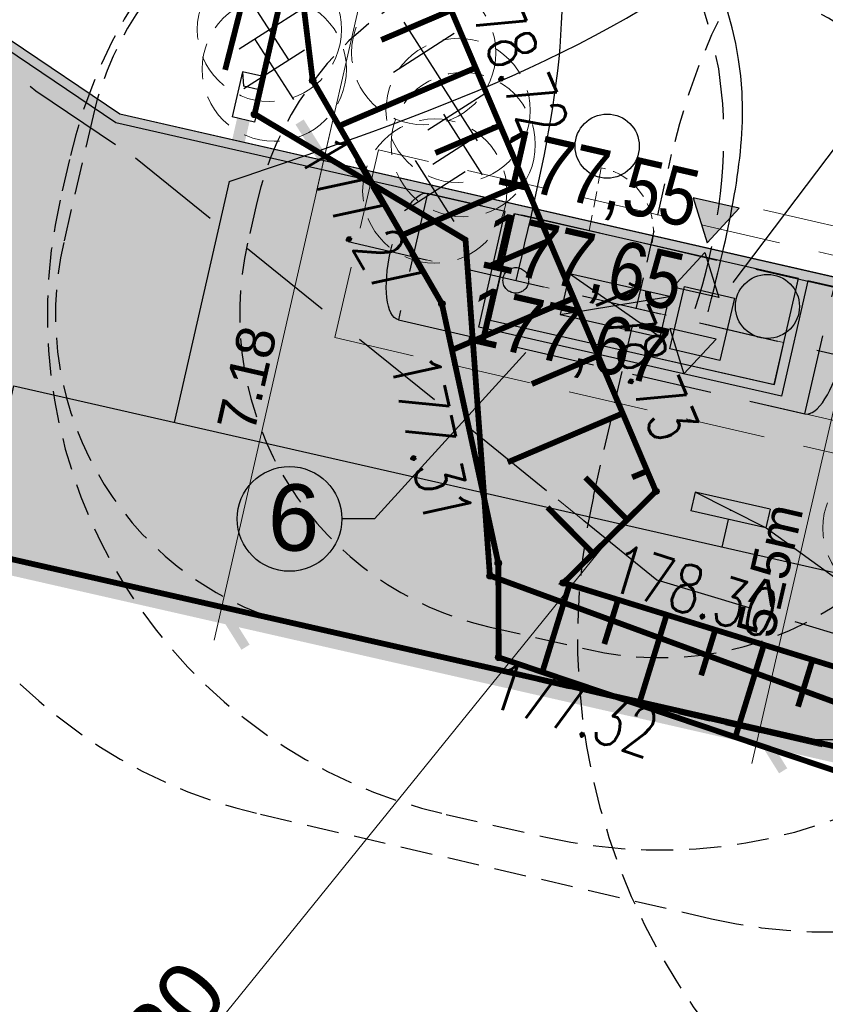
# Model space of a CAD drawing. Header units: metres. Extents: x 964 to 7125, y -212 to 9570.
# Tile 73 of 185: x 1937 to 1949, y 221 to 236. Entities that reach past the tile are written whole.
import ezdxf
from ezdxf import colors
from ezdxf.entities.mleader import LeaderData, LeaderLine
from ezdxf.enums import TextEntityAlignment as Align
from ezdxf.math import Vec2, Vec3

# ---------------------------------------------------------------- set-up
doc = ezdxf.new("R2010")
doc.units = ezdxf.units.M
for name, pattern in [('0', [0]), ('1081', [1.5, 1, -0.5]), ('2217', [2, 1.5, -0.5]), ('2218', [1, 0.5, -0.5]), ('3820', [1.75, 1.25, -0.5]), ('3901', [0]), ('CENTER2', [1.125, 0.75, -0.125, 0.125, -0.125]), ('CIĄGłA', [0]), ('DASH', [0.75, 0.5, -0.25]), ('DASHED', [0.75, 0.5, -0.25]), ('DGN Style 4', [0.3202, 0.16, -0.08, 0.0002, -0.08]), ('HIDDEN', [0.375, 0.25, -0.125])]:
    doc.linetypes.add(name, pattern=pattern)
for name, color, linetype in [('0S', 7, 'Continuous'), ('Dzialki', 7, 'Continuous'), ('Kontury', 7, 'Continuous'), ('OT_Ogrodzenia', 7, 'Continuous'), ('OT_Rzedna', 7, 'Continuous'), ('OT_ZagospodarowanieTerenu', 7, 'Continuous'), ('SKARPA2', 7, 'Continuous'), ('Uzytki', 7, 'Continuous'), ('WYMIARY', 9, 'Continuous'), ('ZP_strefy oddziaływania', 8, 'HIDDEN'), ('zz-odwodnienie', 5, 'Continuous')]:
    doc.layers.add(name, color=color, linetype=linetype)
for name, color, linetype, lineweight in [('_a_obiekty', 250, 'Continuous', 30), ('_IE', 240, 'Continuous', 9), ('A_AD_AXIS_1STRANK', 7, 'DGN Style 4', 0), ('A_XT_FURNITURE', 7, 'Continuous', 0), ('AGP1_granica_opracow', 7, 'Continuous', 15), ('AGP1_HATCH', 7, 'Continuous', 5), ('AGP1_koncepcja', 6, 'Continuous', 50), ('AGP1_KRAWEZNIKI GRUBOŚCI', 7, 'Continuous', 15), ('AGP1_KRAWEZNIKI NOWE', 7, 'Continuous', 30), ('AGP1_OPISY', 7, 'Continuous', 13), ('AGP1_WYMIARY', 7, 'Continuous', 15), ('AGP1_ZIELEN', 1, 'Continuous', 15), ('IS', 7, 'Continuous', 15), ('IS-KD-opis-rzedne', 96, 'Continuous', 30), ('PODKŁAD MAPA', 7, 'Continuous', 9), ('STREFY GAZOCIĄG', 7, 'Continuous', 9), ('ZP_IE', 1, 'Continuous', 9)]:
    doc.layers.add(name, color=color, linetype=linetype, lineweight=lineweight)
doc.styles.add('ARIAL', font='arial.ttf')
doc.styles.add('IS-0.6', font='simplex.shx', dxfattribs={"width": 0.6})
doc.styles.get("Standard").update_dxf_attribs({"font": 'arial.ttf'})
doc.styles.add('STYL_ARIAL', font='simplex', dxfattribs={"width": 0.75, "oblique": 0.1})
doc.linetypes.add('OGRODZENIE1', pattern='A,6.35,-2.54,[133,ltypeshp.shx,S=2.54,R=0,X=-2.54,Y=0],-2.54,25.4', length=36.83)

# ---------------------------------------------------------------- blocks, each defined once
blk = doc.blocks.new('OTZK1')
at = {"color": 0}
blk.add_circle((0.5, 0.5), 0.5, dxfattribs=at)
blk = doc.blocks.new('RTPW02')
at = {"color": 0}
blk.add_circle((0, 0), 0.05, dxfattribs=at)
blk = doc.blocks.new('MDCP 20240606')
at = {"layer": 'Dzialki', "color": 251, "true_color": 0x636466, "const_width": 0.09}
blk.add_lwpolyline([(6592053.22, 5737938.58), (6591998.81, 5737950.95)], dxfattribs=at)
at = {"layer": 'Kontury', "color": 251, "linetype": '2217', "true_color": 0x636466, "const_width": 0.09}
blk.add_lwpolyline([(6591998.81, 5737950.95), (6592053.22, 5737938.58)], dxfattribs=at)
at = {"layer": 'OT_Ogrodzenia', "color": 251, "linetype": '3901', "true_color": 0x636466, "const_width": 0.09}
blk.add_lwpolyline([(6592042.38, 5737985.51), (6592033.69, 5737951.41)], dxfattribs=at)
at = {"layer": 'OT_ZagospodarowanieTerenu', "color": 251, "linetype": '1081', "true_color": 0x636466, "const_width": 0.09}
blk.add_lwpolyline([(6592073.7, 5737976.5), (6592072.08, 5737981.8), (6592052.48, 5737982.7), (6592038.83, 5737971.26), (6592034.15, 5737950.72), (6592037.44, 5737948.76), (6592037.82, 5737943.52), (6592053.99, 5737937.59), (6592051.48, 5737922.7), (6592058.84, 5737922.22), (6592062.72, 5737925.29), (6592063.65, 5737933.34), (6592066.33, 5737944.78), (6592065.09, 5737951.53), (6592063.33, 5737955.72), (6592065.93, 5737958.41), (6592070.87, 5737958), (6592072.22, 5737963.52), (6592071.8, 5737967.27), (6592073.7, 5737976.5)], dxfattribs=at)
at = {"layer": 'SKARPA2', "color": 252, "linetype": '3820', "true_color": 0x939598, "const_width": 0.09}
for points in [[(6592038.183, 5737962.966), (6592036.519, 5737954.877), (6592037.107, 5737952.596), (6592040.41, 5737944.835), (6592038.969, 5737943.408), (6592051.4465, 5737939.5466), (6592052.0478, 5737940.8696), (6592044.934, 5737945.747), (6592046.112, 5737952.549), (6592047.705, 5737963.622)], [(6592048.975, 5737963.47), (6592048.824, 5737958.691), (6592048.12, 5737948.419), (6592046.91, 5737945.901), (6592053.879, 5737941.505), (6592052.274, 5737937.421), (6592037.958, 5737942.245), (6592037.951, 5737943.715), (6592037.0713, 5737947.7616), (6592035.056, 5737951.244), (6592034.507, 5737955.744), (6592036.842, 5737964.833)]]:
    blk.add_lwpolyline(points, dxfattribs=at)
at = {"layer": 'SKARPA2', "color": 252, "true_color": 0x939598, "const_width": 0.09}
for points in [[(6592037.2157, 5737952.3405), (6592036.1256, 5737951.8765)], [(6592037.5981, 5737951.4421), (6592035.4664, 5737950.5349)], [(6592037.9804, 5737950.5438), (6592036.9697, 5737950.1137)], [(6592038.3627, 5737949.6454), (6592036.4518, 5737948.8321)], [(6592038.7451, 5737948.7471), (6592037.8448, 5737948.3639)], [(6592039.1274, 5737947.8487), (6592037.2281, 5737947.0404)], [(6592039.5097, 5737946.9504), (6592038.4745, 5737946.5098)], [(6592039.8921, 5737946.052), (6592038.0991, 5737945.2889)], [(6592040.2744, 5737945.1536), (6592040.0397, 5737945.0537)], [(6592039.9623, 5737944.3917), (6592039.3092, 5737945.0512)], [(6592039.4316, 5737943.8661), (6592038.7178, 5737944.5868)], [(6592039.0606, 5737943.3796), (6592038.6385, 5737942.0157)], [(6592039.8192, 5737943.1449), (6592039.6052, 5737942.4535)], [(6592040.5777, 5737942.9102), (6592040.1439, 5737941.5084)], [(6592041.3362, 5737942.6754), (6592041.1164, 5737941.9651)], [(6592042.0947, 5737942.4407), (6592041.6492, 5737941.0012)], [(6592042.8532, 5737942.206), (6592042.6275, 5737941.4768)]]:
    blk.add_lwpolyline(points, dxfattribs=at)
at = {"layer": 'SKARPA2', "color": 251, "true_color": 0x636466}
for p in [(6592035.056, 5737951.244), (6592037.0713, 5737947.7616), (6592040.41, 5737944.835), (6592037.951, 5737943.715), (6592038.969, 5737943.408), (6592037.958, 5737942.245)]:
    blk.add_point(p, dxfattribs=at)
at = {"layer": 'Uzytki', "color": 251, "linetype": '2218', "true_color": 0x636466, "const_width": 0.09}
blk.add_lwpolyline([(6592053.22, 5737938.58), (6591998.81, 5737950.95)], dxfattribs=at)
at = {"layer": 'OT_Rzedna', "color": 251, "true_color": 0x636466}
for p in [(6592034.149, 5737950.715), (6592037.824, 5737943.516)]:
    blk.add_blockref('RTPW02', p, dxfattribs=at)
at = {"layer": 'OT_ZagospodarowanieTerenu', "color": 251, "true_color": 0x636466}
for p in [(6592039.15, 5737949.72), (6592041.65, 5737947.22)]:
    blk.add_blockref('OTZK1', p, dxfattribs=at)
at = {"layer": 'SKARPA2', "color": 251, "true_color": 0x636466}
for p in [(6592035.056, 5737951.244), (6592037.0713, 5737947.7616), (6592040.41, 5737944.835), (6592037.951, 5737943.715), (6592038.969, 5737943.408), (6592037.958, 5737942.245)]:
    blk.add_blockref('RTPW02', p, dxfattribs=at)
at = {"layer": 'SKARPA2', "color": 251, "true_color": 0x636466, "style": 'STYL_ARIAL', "width": 0.75}
for s, rotation, p in [('178.72', 293.0541, (6592037.1453, 5737952.6123)), ('177.27', 300.0584, (6592034.6123, 5737949.995)), ('178.73', 293.0541, (6592039.169, 5737947.8897)), ('177.31', 282.2648, (6592036.0427, 5737946.8288)), ('178.30', 342.8043, (6592039.5617, 5737943.1015)), ('177.32', 341.378, (6592037.6926, 5737941.2934))]:
    blk.add_text(s, height=0.75, rotation=rotation, dxfattribs=at).set_placement(p, align=Align.BOTTOM_LEFT)
blk = doc.blocks.new('drzewo_liściaste_symbol')
at = {"layer": 'AGP1_ZIELEN', "color": 11, "lineweight": 30, "true_color": 0xf27172, "transparency": 33554559}
for p, q in [((0.53, -0.53), (-0.53, 0.53)), ((-0.53, -0.53), (0.53, 0.53))]:
    blk.add_line(p, q, dxfattribs=at)
at = {"layer": 'AGP1_ZIELEN', "color": 252, "linetype": 'DASHED', "lineweight": 5, "ltscale": 1.5, "true_color": 0x939598}
blk.add_circle((0, 0), 1.5, dxfattribs=at)
blk = doc.blocks.new('DRZEWA DO WYCINKI 20240606')
at = {"layer": 'AGP1_ZIELEN', "lineweight": 9, "xscale": 0.75, "yscale": 0.75, "zscale": 0.75, "rotation": 347.6011741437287}
for p in [(2220.426, 200.321), (2222.834, 199.959), (2220.503, 199.701), (2223.37, 199.058), (2223.449, 198.525), (2223.006, 197.801), (2230.184, 192.542)]:
    blk.add_blockref('drzewo_liściaste_symbol', p, dxfattribs=at)
blk = doc.blocks.new('d_rzędna')
at = {"layer": 'zz-odwodnienie'}
blk.add_hatch(color=0, dxfattribs=at).paths.add_polyline_path([(0, 0), (0.369, 0.639), (-0.369, 0.639)])
at = {"layer": 'zz-odwodnienie', "color": 0}
for p, q in [((-0.369, 0.639), (0, 0)), ((0.369, 0.639), (-0.369, 0.639)), ((-0.369, 0.639), (0, 0)), ((0.369, 0.639), (-0.369, 0.639)), ((0, 0), (0.369, 0.639)), ((0, 0), (0.369, 0.639))]:
    blk.add_line(p, q, dxfattribs=at)
blk = doc.blocks.new('opracowanie drogowe 20250115 konstantynów')
at = {"layer": 'zz-odwodnienie', "color": 5, "linetype": 'CIĄGłA', "lineweight": 0, "rotation": 347.142986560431}
for p in [(1947.656, 232.446), (1947.293, 230.403)]:
    blk.add_blockref('d_rzędna', p, dxfattribs=at)
at = {"layer": 'zz-odwodnienie', "color": 5, "linetype": 'CIĄGłA', "lineweight": 0, "xscale": -1, "rotation": 167.1432292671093}
blk.add_blockref('d_rzędna', (1947.622, 232.297), dxfattribs=at)
at = {"layer": 'zz-odwodnienie', "char_height": 0.9, "width": 5.78409, "attachment_point": 1, "rotation": 347.143}
for s, insert in [('{\\fArial Narrow|b0|i0|c238|p34;177,55}', (1944.528, 234.253)), ('{\\fArial Narrow|b0|i0|c238|p34;177,65}', (1944.287, 232.954)), ('{\\fArial Narrow|b0|i0|c238|p34;177,67}', (1944.046, 231.794))]:
    blk.add_mtext(s, dxfattribs=dict(at, insert=insert))
blk = doc.blocks.new('TP_20250415')
at = {"color": 2, "linetype": '0', "lineweight": 30, "ltscale": 0.1}
blk.add_open_spline([(21.827, -19.231, 0), (22.097, -18.149, 0), (23.903, -10.907, 0), (8.957, -6.346, 0), (6.271, 2.065, 0), (2.985, 5.865, 0), (3.787, 6.69, 0), (4.083, 6.993, 0)], degree=3, knots=[0, 0, 0, 0, 3.201083, 21.422723, 30.578449, 32.539306, 33.682043, 33.682043, 33.682043, 33.682043], dxfattribs=at)
at = {"layer": 'AGP1_koncepcja', "color": 2, "linetype": 'DASHED', "lineweight": 30, "ltscale": 2}
blk.add_open_spline([(21.625, -19.18, 0), (21.953, -18.171, 0), (23.144, -10.442, 0), (8.538, -6.858, 0), (6.083, 2.281, 0), (2.681, 5.963, 0), (3.637, 6.879, 0), (3.902, 7.152, 0)], degree=3, knots=[0, 0, 0, 0, 3.183067, 21.404707, 30.560433, 32.52129, 33.664026, 33.664026, 33.664026, 33.664026], dxfattribs=at)
blk = doc.blocks.new('_ArchTick')
at = {"layer": 'WYMIARY', "color": 0, "linetype": 'Continuous', "const_width": 0.15}
blk.add_lwpolyline([(-0.5, -0.5), (0.5, 0.5)], dxfattribs=at)
blk = doc.blocks.new('IS-opis-studni-P-0.6')
at = {"color": 0, "linetype": 'Continuous', "lineweight": 15, "transparency": 16777216}
blk.add_line((0, 0), (3.5, 0), dxfattribs=at)
at = {"color": 0, "linetype": 'Continuous', "lineweight": -2, "transparency": 16777216, "style": 'IS-0.6', "width": 0.6}
for p in [(1.75, 0.25), (1.75, -1.25), (1.75, -2.5)]:
    blk.add_attdef('000,00', text='', height=1, dxfattribs=at).set_placement(p, align=Align.CENTER)
blk.add_attdef('S0', text='', height=1.25, dxfattribs=at).set_placement((3.75, 0), align=Align.MIDDLE_LEFT)
blk = doc.blocks.new('_None', base_point=(2.5, 0))
blk = doc.blocks.new('IE_20251212')
at = {"layer": '_IE', "lineweight": -3}
for p, q in [((17.222, -61.711), (17.061, -62.415)), ((17.222, -61.711), (17.061, -62.415)), ((17.222, -61.711), (17.061, -62.415)), ((17.222, -61.711), (17.061, -62.415)), ((17.222, -61.711), (17.061, -62.415)), ((17.222, -61.711), (17.061, -62.415)), ((17.222, -61.711), (17.061, -62.415)), ((17.222, -61.711), (17.061, -62.415)), ((17.222, -61.711), (17.061, -62.415)), ((17.222, -61.711), (17.061, -62.415)), ((17.222, -61.711), (17.061, -62.415)), ((17.222, -61.711), (17.061, -62.415)), ((17.569, -61.79), (17.222, -61.711)), ((17.222, -61.711), (17.237, -61.935)), ((17.569, -61.79), (17.222, -61.711)), ((17.222, -61.711), (17.237, -61.935)), ((17.569, -61.79), (17.222, -61.711)), ((17.222, -61.711), (17.237, -61.935)), ((17.569, -61.79), (17.222, -61.711)), ((17.222, -61.711), (17.237, -61.935)), ((17.569, -61.79), (17.222, -61.711)), ((17.222, -61.711), (17.237, -61.935)), ((17.569, -61.79), (17.222, -61.711)), ((17.222, -61.711), (17.237, -61.935)), ((17.569, -61.79), (17.222, -61.711)), ((17.222, -61.711), (17.237, -61.935)), ((17.569, -61.79), (17.222, -61.711)), ((17.222, -61.711), (17.237, -61.935)), ((17.569, -61.79), (17.222, -61.711)), ((17.222, -61.711), (17.237, -61.935)), ((17.569, -61.79), (17.222, -61.711)), ((17.222, -61.711), (17.237, -61.935)), ((17.569, -61.79), (17.222, -61.711)), ((17.222, -61.711), (17.237, -61.935)), ((17.569, -61.79), (17.222, -61.711)), ((17.222, -61.711), (17.237, -61.935)), ((17.569, -61.79), (17.408, -62.494)), ((17.569, -61.79), (17.408, -62.494)), ((17.569, -61.79), (17.408, -62.494)), ((17.569, -61.79), (17.408, -62.494)), ((17.569, -61.79), (17.408, -62.494)), ((17.569, -61.79), (17.408, -62.494)), ((17.569, -61.79), (17.408, -62.494)), ((17.569, -61.79), (17.408, -62.494)), ((17.569, -61.79), (17.408, -62.494)), ((17.569, -61.79), (17.408, -62.494)), ((17.569, -61.79), (17.408, -62.494)), ((17.569, -61.79), (17.408, -62.494)), ((17.569, -61.79), (17.458, -61.985)), ((17.569, -61.79), (17.458, -61.985)), ((17.569, -61.79), (17.458, -61.985)), ((17.569, -61.79), (17.458, -61.985)), ((17.569, -61.79), (17.458, -61.985)), ((17.569, -61.79), (17.458, -61.985)), ((17.569, -61.79), (17.458, -61.985)), ((17.569, -61.79), (17.458, -61.985)), ((17.569, -61.79), (17.458, -61.985)), ((17.569, -61.79), (17.458, -61.985)), ((17.569, -61.79), (17.458, -61.985)), ((17.569, -61.79), (17.458, -61.985)), ((17.458, -61.985), (17.237, -61.935)), ((17.458, -61.985), (17.237, -61.935)), ((17.458, -61.985), (17.237, -61.935)), ((17.458, -61.985), (17.237, -61.935)), ((17.458, -61.985), (17.237, -61.935)), ((17.458, -61.985), (17.237, -61.935)), ((17.458, -61.985), (17.237, -61.935)), ((17.458, -61.985), (17.237, -61.935)), ((17.458, -61.985), (17.237, -61.935)), ((17.458, -61.985), (17.237, -61.935)), ((17.458, -61.985), (17.237, -61.935)), ((17.458, -61.985), (17.237, -61.935)), ((17.408, -62.494), (17.061, -62.415)), ((17.408, -62.494), (17.061, -62.415)), ((17.408, -62.494), (17.061, -62.415)), ((17.408, -62.494), (17.061, -62.415)), ((17.408, -62.494), (17.061, -62.415)), ((17.408, -62.494), (17.061, -62.415)), ((17.408, -62.494), (17.061, -62.415)), ((17.408, -62.494), (17.061, -62.415)), ((17.408, -62.494), (17.061, -62.415)), ((17.408, -62.494), (17.061, -62.415)), ((17.408, -62.494), (17.061, -62.415)), ((17.408, -62.494), (17.061, -62.415)), ((24.281, -68.267), (24.214, -68.56)), ((24.281, -68.267), (24.214, -68.56)), ((24.281, -68.267), (24.214, -68.56)), ((24.281, -68.267), (24.214, -68.56)), ((24.281, -68.267), (24.214, -68.56)), ((24.281, -68.267), (24.214, -68.56)), ((24.281, -68.267), (24.214, -68.56)), ((24.281, -68.267), (24.214, -68.56)), ((24.281, -68.267), (24.214, -68.56)), ((24.281, -68.267), (24.214, -68.56)), ((24.281, -68.267), (24.214, -68.56)), ((24.281, -68.267), (24.214, -68.56)), ((25.451, -68.533), (24.281, -68.267)), ((25.384, -68.826), (24.281, -68.267)), ((25.451, -68.533), (24.281, -68.267)), ((25.384, -68.826), (24.281, -68.267)), ((25.451, -68.533), (24.281, -68.267)), ((25.384, -68.826), (24.281, -68.267)), ((25.451, -68.533), (24.281, -68.267)), ((25.384, -68.826), (24.281, -68.267)), ((25.451, -68.533), (24.281, -68.267)), ((25.384, -68.826), (24.281, -68.267)), ((25.451, -68.533), (24.281, -68.267)), ((25.384, -68.826), (24.281, -68.267)), ((25.451, -68.533), (24.281, -68.267)), ((25.384, -68.826), (24.281, -68.267)), ((25.451, -68.533), (24.281, -68.267)), ((25.384, -68.826), (24.281, -68.267)), ((25.451, -68.533), (24.281, -68.267)), ((25.384, -68.826), (24.281, -68.267)), ((25.451, -68.533), (24.281, -68.267)), ((25.384, -68.826), (24.281, -68.267)), ((25.451, -68.533), (24.281, -68.267)), ((25.384, -68.826), (24.281, -68.267)), ((25.451, -68.533), (24.281, -68.267)), ((25.384, -68.826), (24.281, -68.267)), ((25.384, -68.826), (24.214, -68.56)), ((25.384, -68.826), (24.214, -68.56)), ((25.384, -68.826), (24.214, -68.56)), ((25.384, -68.826), (24.214, -68.56)), ((25.384, -68.826), (24.214, -68.56)), ((25.384, -68.826), (24.214, -68.56)), ((25.384, -68.826), (24.214, -68.56)), ((25.384, -68.826), (24.214, -68.56)), ((25.384, -68.826), (24.214, -68.56)), ((25.384, -68.826), (24.214, -68.56)), ((25.384, -68.826), (24.214, -68.56)), ((25.384, -68.826), (24.214, -68.56)), ((25.451, -68.533), (25.384, -68.826)), ((25.451, -68.533), (25.384, -68.826)), ((25.451, -68.533), (25.384, -68.826)), ((25.451, -68.533), (25.384, -68.826)), ((25.451, -68.533), (25.384, -68.826)), ((25.451, -68.533), (25.384, -68.826)), ((25.451, -68.533), (25.384, -68.826)), ((25.451, -68.533), (25.384, -68.826)), ((25.451, -68.533), (25.384, -68.826)), ((25.451, -68.533), (25.384, -68.826)), ((25.451, -68.533), (25.384, -68.826)), ((25.451, -68.533), (25.384, -68.826))]:
    blk.add_line(p, q, dxfattribs=at)
at = {"layer": '_IE', "linetype": 'CIĄGłA', "lineweight": -3}
for p, q in [((17.014, -63.422), (16.156, -67.179)), ((24.799, -68.693), (24.701, -69.123))]:
    blk.add_line(p, q, dxfattribs=at)
at = {"layer": '_IE', "color": 4, "lineweight": -3}
blk.add_line((42.418, -81.144), (25.388, -68.827), dxfattribs=at)
at = {"layer": '_IE', "lineweight": -3, "ltscale": 3, "const_width": 0.2}
blk.add_lwpolyline([(17.235, -62.454), (17.014, -63.422)], dxfattribs=at)
blk.add_lwpolyline([(17.235, -62.454), (17.014, -63.422)], dxfattribs=at)
blk.add_lwpolyline([(17.235, -62.454), (17.014, -63.422)], dxfattribs=at)
blk.add_lwpolyline([(17.235, -62.454), (17.014, -63.422)], dxfattribs=at)
blk.add_lwpolyline([(17.235, -62.454), (17.014, -63.422)], dxfattribs=at)
blk.add_lwpolyline([(17.235, -62.454), (17.014, -63.422)], dxfattribs=at)
blk.add_lwpolyline([(17.235, -62.454), (17.014, -63.422)], dxfattribs=at)
blk.add_lwpolyline([(17.235, -62.454), (17.014, -63.422)], dxfattribs=at)
blk.add_lwpolyline([(17.235, -62.454), (17.014, -63.422)], dxfattribs=at)
blk.add_lwpolyline([(17.235, -62.454), (17.014, -63.422)], dxfattribs=at)
blk.add_lwpolyline([(17.235, -62.454), (17.014, -63.422)], dxfattribs=at)
blk.add_lwpolyline([(17.235, -62.454), (17.014, -63.422)], dxfattribs=at)
at = {"layer": '_IE', "lineweight": -3, "ltscale": 3, "const_width": 0.2, "elevation": 0}
blk.add_lwpolyline([(16.961, -63.338, 1), (17.066, -63.507, 1)], format="xyb", close=True, dxfattribs=at)
blk.add_lwpolyline([(16.961, -63.338, 1), (17.066, -63.507, 1)], format="xyb", close=True, dxfattribs=at)
blk.add_lwpolyline([(16.961, -63.338, 1), (17.066, -63.507, 1)], format="xyb", close=True, dxfattribs=at)
blk.add_lwpolyline([(16.961, -63.338, 1), (17.066, -63.507, 1)], format="xyb", close=True, dxfattribs=at)
blk.add_lwpolyline([(16.961, -63.338, 1), (17.066, -63.507, 1)], format="xyb", close=True, dxfattribs=at)
blk.add_lwpolyline([(16.961, -63.338, 1), (17.066, -63.507, 1)], format="xyb", close=True, dxfattribs=at)
blk.add_lwpolyline([(16.961, -63.338, 1), (17.066, -63.507, 1)], format="xyb", close=True, dxfattribs=at)
blk.add_lwpolyline([(16.961, -63.338, 1), (17.066, -63.507, 1)], format="xyb", close=True, dxfattribs=at)
blk.add_lwpolyline([(16.961, -63.338, 1), (17.066, -63.507, 1)], format="xyb", close=True, dxfattribs=at)
blk.add_lwpolyline([(16.961, -63.338, 1), (17.066, -63.507, 1)], format="xyb", close=True, dxfattribs=at)
blk.add_lwpolyline([(16.961, -63.338, 1), (17.066, -63.507, 1)], format="xyb", close=True, dxfattribs=at)
blk.add_lwpolyline([(16.961, -63.338, 1), (17.066, -63.507, 1)], format="xyb", close=True, dxfattribs=at)
at = {"layer": '_IE', "lineweight": -3, "ltscale": 3}
blk.add_lwpolyline([(13.218, -68.531), (13.656, -66.61), (27.325, -69.72)], dxfattribs=at)
at = {"layer": '_IE', "color": 3, "lineweight": -3}
blk.add_spline([(16.72, -43.504), (15.83, -43.529), (14.623, -46.065), (17.198, -52.373), (22.033, -59.002), (21.484, -64.964)], degree=3, dxfattribs=at)
at = {"layer": '_IE', "color": 6, "lineweight": -3}
blk.add_spline([(17.014, -63.422), (25.269, -59.429), (29.765, -53.396)], degree=3, dxfattribs=at)
at = {"layer": '_IE', "lineweight": -3}
blk.add_point((24.833, -68.547), dxfattribs=at)
blk.add_point((24.833, -68.547), dxfattribs=at)
blk.add_point((24.833, -68.547), dxfattribs=at)
blk.add_point((24.833, -68.547), dxfattribs=at)
blk.add_point((24.833, -68.547), dxfattribs=at)
blk.add_point((24.833, -68.547), dxfattribs=at)
blk.add_point((24.833, -68.547), dxfattribs=at)
blk.add_point((24.833, -68.547), dxfattribs=at)
blk.add_point((24.833, -68.547), dxfattribs=at)
blk.add_point((24.833, -68.547), dxfattribs=at)
blk.add_point((24.833, -68.547), dxfattribs=at)
blk.add_point((24.833, -68.547), dxfattribs=at)
blk.add_point((24.833, -68.547), dxfattribs=at)
blk.add_point((24.833, -68.547), dxfattribs=at)
blk.add_point((24.833, -68.547), dxfattribs=at)
blk.add_point((24.833, -68.547), dxfattribs=at)
blk.add_point((24.833, -68.547), dxfattribs=at)
blk.add_point((24.833, -68.547), dxfattribs=at)
blk.add_point((24.833, -68.547), dxfattribs=at)
blk.add_point((24.833, -68.547), dxfattribs=at)
blk.add_point((24.833, -68.547), dxfattribs=at)
blk.add_point((24.833, -68.547), dxfattribs=at)
blk.add_point((24.833, -68.547), dxfattribs=at)
blk.add_point((24.833, -68.547), dxfattribs=at)
blk.add_solid([(25.451, -68.533), (25.384, -68.826), (24.281, -68.267), (24.214, -68.56)], dxfattribs=at)
blk.add_solid([(25.451, -68.533), (25.384, -68.826), (24.281, -68.267), (24.214, -68.56)], dxfattribs=at)
blk.add_solid([(25.451, -68.533), (25.384, -68.826), (24.281, -68.267), (24.214, -68.56)], dxfattribs=at)
blk.add_solid([(25.451, -68.533), (25.384, -68.826), (24.281, -68.267), (24.214, -68.56)], dxfattribs=at)
blk.add_solid([(25.451, -68.533), (25.384, -68.826), (24.281, -68.267), (24.214, -68.56)], dxfattribs=at)
blk.add_solid([(25.451, -68.533), (25.384, -68.826), (24.281, -68.267), (24.214, -68.56)], dxfattribs=at)
blk.add_solid([(25.451, -68.533), (25.384, -68.826), (24.281, -68.267), (24.214, -68.56)], dxfattribs=at)
blk.add_solid([(25.451, -68.533), (25.384, -68.826), (24.281, -68.267), (24.214, -68.56)], dxfattribs=at)
blk.add_solid([(25.451, -68.533), (25.384, -68.826), (24.281, -68.267), (24.214, -68.56)], dxfattribs=at)
blk.add_solid([(25.451, -68.533), (25.384, -68.826), (24.281, -68.267), (24.214, -68.56)], dxfattribs=at)
blk.add_solid([(25.451, -68.533), (25.384, -68.826), (24.281, -68.267), (24.214, -68.56)], dxfattribs=at)
blk.add_solid([(25.451, -68.533), (25.384, -68.826), (24.281, -68.267), (24.214, -68.56)], dxfattribs=at)
blk.add_solid([(25.451, -68.533), (25.384, -68.826), (24.281, -68.267), (24.214, -68.56)], dxfattribs=at)
blk.add_solid([(25.451, -68.533), (25.384, -68.826), (24.281, -68.267), (24.214, -68.56)], dxfattribs=at)
blk.add_solid([(25.451, -68.533), (25.384, -68.826), (24.281, -68.267), (24.214, -68.56)], dxfattribs=at)
blk.add_solid([(25.451, -68.533), (25.384, -68.826), (24.281, -68.267), (24.214, -68.56)], dxfattribs=at)
blk.add_solid([(25.451, -68.533), (25.384, -68.826), (24.281, -68.267), (24.214, -68.56)], dxfattribs=at)
blk.add_solid([(25.451, -68.533), (25.384, -68.826), (24.281, -68.267), (24.214, -68.56)], dxfattribs=at)
blk.add_solid([(25.451, -68.533), (25.384, -68.826), (24.281, -68.267), (24.214, -68.56)], dxfattribs=at)
blk.add_solid([(25.451, -68.533), (25.384, -68.826), (24.281, -68.267), (24.214, -68.56)], dxfattribs=at)
blk.add_solid([(25.451, -68.533), (25.384, -68.826), (24.281, -68.267), (24.214, -68.56)], dxfattribs=at)
blk.add_solid([(25.451, -68.533), (25.384, -68.826), (24.281, -68.267), (24.214, -68.56)], dxfattribs=at)
blk.add_solid([(25.451, -68.533), (25.384, -68.826), (24.281, -68.267), (24.214, -68.56)], dxfattribs=at)
blk.add_solid([(25.451, -68.533), (25.384, -68.826), (24.281, -68.267), (24.214, -68.56)], dxfattribs=at)
blk = doc.blocks.new('IS_2025-10-21')
at = {"layer": 'IS-KD-opis-rzedne'}
ml = blk.add_multileader_block('Standard', dxfattribs=at)
ml.set_content('IS-opis-studni-P-0.6', color=256)
ml.set_attribute('S0', 'D1', width=0)
ml.set_attribute('000,00', '177,65', width=0)
ml.set_attribute('000,00', '175,79', width=0)
ml.set_attribute('000,00', '', width=0)
ml.set_leader_properties(linetype='Continuous', lineweight=9)
ml.set_arrow_properties(name='NONE')
ml.build(insert=Vec2(0, 0))
ml.multileader.update_dxf_attribs({"has_dogleg": 0, "text_left_attachment_type": 6, "text_right_attachment_type": 6, "dogleg_length": 0, "arrow_head_size": 5, "block_connection_type": 1})
ctx = ml.context
ctx.base_point, ctx.char_height, ctx.arrow_head_size, ctx.landing_gap_size, ctx.plane_origin = Vec3(1932.39, 222.887), 20, 5, 5, Vec3(1934.765, 235.905)
ctx.left_attachment, ctx.right_attachment, ctx.text_align_type, ctx.attachment_type = 6, 6, 2, 1
notes = []
notes.append((ctx, [(1, (1, 1, 0), (1932.39, 222.887), (1, 0), 0, [(0, [(1928.544, 239.012)], 0, [])])]))
ctx.block.insert = Vec3(1932.39, 222.887)
ml = blk.add_multileader_block('Standard', dxfattribs=at)
ml.set_content('IS-opis-studni-P-0.6', color=256)
ml.set_attribute('S0', 'D11', width=0)
ml.set_attribute('000,00', '177,67', width=0)
ml.set_attribute('000,00', '176,26', width=0)
ml.set_attribute('000,00', '', width=0)
ml.set_leader_properties(linetype='Continuous', lineweight=9)
ml.set_arrow_properties(name='NONE')
ml.build(insert=Vec2(0, 0))
ml.multileader.update_dxf_attribs({"has_dogleg": 0, "text_left_attachment_type": 6, "text_right_attachment_type": 6, "dogleg_length": 0, "arrow_head_size": 5, "block_connection_type": 1})
ctx = ml.context
ctx.base_point, ctx.char_height, ctx.arrow_head_size, ctx.landing_gap_size, ctx.plane_origin = Vec3(1937.532, 224.428), 20, 5, 5, Vec3(1939.483, 234.829)
ctx.left_attachment, ctx.right_attachment, ctx.text_align_type, ctx.attachment_type = 6, 6, 2, 1
notes.append((ctx, [(1, (1, 1, 0), (1937.532, 224.428), (1, 0), 0, [(0, [(1933.261, 237.935)], 0, [])])]))
ctx.block.insert = Vec3(1937.532, 224.428)
for ctx, leaders in notes:
    for number, flags, end, landing, length, lines in leaders:
        leader = LeaderData()
        leader.index, (leader.has_last_leader_line, leader.has_dogleg_vector, leader.attachment_direction) = number, flags
        leader.last_leader_point, leader.dogleg_vector, leader.dogleg_length = Vec3(end), Vec3(landing), length
        for number, points, colour, breaks in lines:
            line = LeaderLine()
            line.index, line.vertices, line.color, line.breaks = number, Vec3.list(points), colors.encode_raw_color(colour), breaks
            leader.lines.append(line)
        ctx.leaders.append(leader)
blk = doc.blocks.new('A$C273a521e')
at = {"layer": 'IS'}
blk.add_blockref('IS_2025-10-21', (-1902.907, -313.015), dxfattribs=at)

msp = doc.modelspace()

# ---------------------------------------------------------------- hatches: boundary and pattern name
at = {"layer": 'AGP1_HATCH', "transparency": 33554625}
h = msp.add_hatch(dxfattribs=at)
h.set_pattern_fill('GRASS', color=64, scale=0.02)
edge = h.paths.add_edge_path()
edge.add_line((1918.027, 281.175), (1917.733, 280.104))
edge.add_arc((1955.219, 442.4), 166.569, 256.99439, 258.15001)
edge.add_line((1921.014, 279.381), (1921.294, 279.32))
edge.add_line((1921.294, 279.32), (1921.412, 279.868))
edge.add_line((1921.412, 279.868), (1923.034, 279.518))
edge.add_line((1923.034, 279.518), (1922.916, 278.971))
edge.add_line((1922.916, 278.971), (1933.465, 276.699))
edge.add_line((1933.465, 276.699), (1934.496, 277.431))
edge.add_line((1934.496, 277.431), (1918.027, 281.175))
edge = h.paths.add_edge_path()
edge.add_line((1934.496, 277.431), (1933.465, 276.699))
edge.add_line((1933.465, 276.699), (1961.673, 270.625))
edge.add_arc((1959.178, 261.982), 8.996, -9.9, 73.8971, ccw=False)
edge.add_line((1968.04, 260.435), (1961.28, 230.82))
edge.add_line((1961.28, 230.82), (1960.644, 230.965))
edge.add_line((1960.644, 230.965), (1959.265, 224.923))
edge.add_line((1959.265, 224.923), (1955.033, 225.889))
edge.add_line((1955.033, 225.889), (1956.408, 231.912))
edge.add_line((1956.408, 231.912), (1953.023, 230.989))
edge.add_line((1953.023, 230.989), (1949.226, 231.856))
edge.add_line((1949.226, 231.856), (1948.815, 230.055))
edge.add_line((1948.815, 230.055), (1944.094, 231.129))
edge.add_line((1944.094, 231.129), (1944.506, 232.933))
edge.add_line((1944.506, 232.933), (1938.433, 234.319))
edge.add_line((1938.433, 234.319), (1936.698, 235.491))
edge.add_arc((1936.199, 234.803), 0.85, 53.9932, 167.1431)
edge.add_line((1935.37, 234.992), (1934.079, 229.338))
edge.add_line((1934.079, 229.338), (1929.936, 230.283))
edge.add_line((1929.936, 230.283), (1930.303, 231.892))
edge.add_line((1930.303, 231.892), (1911.146, 236.264))
edge.add_line((1911.146, 236.264), (1911.146, 236.264))
edge.add_line((1911.146, 236.264), (1911.58, 238.166))
edge.add_line((1911.58, 238.166), (1907.68, 239.056))
edge.add_line((1907.68, 239.056), (1908.392, 242.175))
edge.add_line((1908.392, 242.175), (1913.603, 262.804))
edge.add_arc((1910.839, 263.502), 2.85, 345.8235, 357.6929)
edge.add_line((1913.687, 263.387), (1913.781, 265.726))
edge.add_line((1913.781, 265.726), (1905.257, 234.685))
edge.add_line((1905.257, 234.685), (1959.667, 222.315))
edge.add_line((1959.667, 222.315), (1970.727, 269.195))
edge.add_line((1970.727, 269.195), (1934.496, 277.431))
at = {"layer": 'AGP1_HATCH', "true_color": 0x636466, "transparency": 33554477}
h = msp.add_hatch(color=251, dxfattribs=at)
h.dxf.hatch_style = 1
h.paths.add_polyline_path([(1957.388, 225.864), (1955.633, 226.265), (1956.85, 231.597), (1958.605, 231.197)], flags=16)
edge = h.paths.add_edge_path()
edge.add_arc((1960.323, 465.565), 190.288, 257.07034, 258.07825)
edge.add_line((1921.014, 279.381), (1961.668, 270.626))
edge.add_line((1961.668, 270.626), (1961.674, 270.625))
edge.add_arc((1959.178, 261.982), 8.996, -9.9, 73.8914, ccw=False)
edge.add_line((1968.04, 260.435), (1961.28, 230.82))
edge.add_line((1961.28, 230.82), (1960.644, 230.965))
edge.add_line((1960.644, 230.965), (1959.265, 224.923))
edge.add_line((1959.265, 224.923), (1955.035, 225.892))
edge.add_line((1955.035, 225.892), (1956.414, 231.935))
edge.add_line((1956.414, 231.935), (1956.408, 231.912))
edge.add_line((1956.408, 231.912), (1953.023, 230.989))
edge.add_line((1953.023, 230.989), (1949.226, 231.856))
edge.add_line((1949.226, 231.856), (1948.815, 230.055))
edge.add_line((1948.815, 230.055), (1944.094, 231.129))
edge.add_line((1944.094, 231.129), (1944.506, 232.933))
edge.add_line((1944.506, 232.933), (1938.433, 234.319))
edge.add_line((1938.433, 234.319), (1936.698, 235.491))
edge.add_arc((1936.199, 234.803), 0.85, 53.9932, 167.1431)
edge.add_line((1935.37, 234.992), (1934.079, 229.338))
edge.add_line((1934.079, 229.338), (1929.936, 230.283))
edge.add_line((1929.936, 230.283), (1930.303, 231.892))
edge.add_line((1930.303, 231.892), (1911.146, 236.264))
edge.add_line((1911.146, 236.264), (1911.146, 236.265))
edge.add_line((1911.146, 236.265), (1911.58, 238.166))
edge.add_line((1911.58, 238.166), (1907.68, 239.056))
edge.add_line((1907.68, 239.056), (1908.392, 242.175))
edge.add_line((1908.392, 242.175), (1913.603, 262.804))
edge.add_arc((1910.839, 263.502), 2.85, 345.8235, 357.6929)
edge.add_line((1913.687, 263.387), (1913.782, 265.738))
edge.add_line((1913.782, 265.738), (1913.958, 266.377))
edge.add_line((1913.958, 266.377), (1913.837, 263.381))
edge.add_arc((1910.839, 263.502), 3, 345.8235, 357.6929, ccw=False)
edge.add_line((1913.748, 262.767), (1908.538, 242.142))
edge.add_line((1908.538, 242.142), (1911.463, 241.474))
edge.add_arc((1911.238, 240.497), 1.003, -9.8722, 77.0294, ccw=False)
edge.add_line((1912.226, 240.325), (1911.326, 236.377))
edge.add_line((1911.326, 236.377), (1934.334, 231.126))
edge.add_line((1934.334, 231.126), (1935.224, 235.026))
edge.add_arc((1936.199, 234.803), 1, 54.147, 167.1431, ccw=False)
edge.add_line((1936.784, 235.614), (1938.494, 234.459))
edge.add_line((1938.494, 234.459), (1953.02, 231.144))
edge.add_line((1953.02, 231.144), (1956.446, 232.077))
edge.add_line((1956.446, 232.077), (1961.167, 231))
edge.add_line((1961.167, 231), (1967.893, 260.465))
edge.add_arc((1959.178, 261.982), 8.846, 350.125, 433.864)
edge.add_line((1961.636, 270.479), (1920.924, 279.246))
edge.add_arc((1955.219, 442.4), 166.719, 256.99789, 258.12915, ccw=False)
edge.add_line((1917.709, 279.955), (1917.745, 280.101))

# ---------------------------------------------------------------- linework, layer by layer
at = {"color": 18, "linetype": 'CIĄGłA', "lineweight": 30, "true_color": 0x000000}
msp.add_lwpolyline([(1934.334, 231.126), (1934.334, 231.126), (1935.224, 235.026, -0.537299), (1936.784, 235.614), (1938.494, 234.459), (1953.02, 231.144), (1956.446, 232.077)], format="xyb", dxfattribs=at)
at = {"color": 252, "linetype": 'CIĄGłA', "lineweight": 0, "true_color": 0x939598}
for points in [[(1905.257, 234.685), (1959.619, 222.278)], [(1948.537, 232.961), (1950.487, 232.516)]]:
    msp.add_lwpolyline(points, dxfattribs=at)
at = {"linetype": 'HIDDEN', "lineweight": 5, "ltscale": 5, "elevation": 0}
msp.add_lwpolyline([(1942.527, 233.895), (1941.85, 230.968), (1949.936, 229.097), (1950.614, 232.024), (1942.527, 233.895)], dxfattribs=at)
at = {"color": 18, "linetype": 'DASHED', "lineweight": 18, "ltscale": 0.5, "true_color": 0x000000, "elevation": 0}
msp.add_lwpolyline([(1945.818, 232.634), (1946.004, 233.617)], dxfattribs=at)
at = {"color": 18, "linetype": 'DASHED', "lineweight": 18, "ltscale": 0.5, "true_color": 0x000000}
msp.add_arc((1945.818, 232.634), 1, 349.2958, 79.2901, dxfattribs=at)
at = {"layer": '_a_obiekty', "color": 18, "linetype": 'OGRODZENIE1', "lineweight": 15, "ltscale": 0.03, "true_color": 0x000000}
msp.add_lwpolyline([(1944.64, 232.9), (1944.267, 231.242), (1948.708, 230.235), (1949.077, 231.894), (1944.64, 232.9)], dxfattribs=at)
at = {"layer": '_a_obiekty', "elevation": 0}
msp.add_lwpolyline([(1947.067, 231.609), (1945.507, 231.965), (1945.363, 231.331), (1946.923, 230.975)], close=True, dxfattribs=at)
msp.add_lwpolyline([(1946.923, 230.975), (1945.507, 231.965), (1945.363, 231.331), (1947.067, 231.609)], dxfattribs=at)
at = {"layer": 'A_AD_AXIS_1STRANK', "linetype": 'HIDDEN', "lineweight": 15, "ltscale": 5}
msp.add_line((1950.674, 230.472), (1941.808, 232.523), dxfattribs=at)
at = {"layer": 'A_XT_FURNITURE', "linetype": 'HIDDEN', "lineweight": 25, "ltscale": 5}
msp.add_line((1942.058, 232.465), (1949.843, 230.664), dxfattribs=at)
at = {"layer": 'A_XT_FURNITURE', "linetype": 'HIDDEN', "lineweight": 25, "ltscale": 5, "elevation": 0}
for points in [[(1942.84, 231.246), (1949.18, 229.779), (1949.636, 231.751), (1943.296, 233.218)], [(1947.856, 230.611), (1947.076, 230.791), (1947.302, 231.765), (1948.081, 231.585)]]:
    msp.add_lwpolyline(points, close=True, dxfattribs=at)
at = {"layer": 'A_XT_FURNITURE', "linetype": 'HIDDEN', "lineweight": 25, "ltscale": 5}
msp.add_circle((1944.671, 231.861), 0.2, dxfattribs=at)
at = {"layer": 'A_XT_FURNITURE', "linetype": 'HIDDEN', "lineweight": 25, "ltscale": 5, "extrusion": (-3.42865e-11, 4.73004e-12, -1)}
msp.add_ellipse((1943.068, 232.232), major_axis=(0.228, 0.986), ratio=0.353801, start_param=3.141593, end_param=6.283185, dxfattribs=at)
at = {"layer": 'A_XT_FURNITURE', "linetype": 'HIDDEN', "lineweight": 25, "ltscale": 5}
msp.add_ellipse((1949.408, 230.765), major_axis=(0.228, 0.986), ratio=0.353801, start_param=3.141593, end_param=6.283185, dxfattribs=at)
at = {"layer": 'AGP1_granica_opracow', "color": 5, "linetype": 'CENTER2', "lineweight": 9, "ltscale": 5, "const_width": 0.5}
msp.add_lwpolyline([(1970.727, 269.195), (1918.027, 281.175), (1905.257, 234.685), (1959.667, 222.315), (1970.727, 269.195)], dxfattribs=at)
at = {"layer": 'AGP1_KRAWEZNIKI GRUBOŚCI', "linetype": 'CIĄGłA'}
msp.add_lwpolyline([(1944.652, 232.9), (1944.274, 231.242), (1948.702, 230.235), (1949.079, 231.889)], dxfattribs=at)
at = {"layer": 'AGP1_KRAWEZNIKI NOWE', "color": 18, "linetype": 'CIĄGłA', "true_color": 0x000000}
for p, q in [((1936.784, 235.614), (1938.494, 234.459)), ((1938.433, 234.319), (1936.698, 235.491)), ((1938.494, 234.459), (1953.02, 231.144)), ((1944.506, 232.933), (1938.433, 234.319)), ((1944.094, 231.129), (1944.506, 232.933)), ((1944.652, 232.9), (1944.274, 231.242)), ((1949.079, 231.889), (1944.652, 232.9)), ((1948.702, 230.235), (1949.079, 231.889)), ((1949.226, 231.856), (1948.815, 230.055)), ((1953.023, 230.989), (1949.226, 231.856)), ((1944.274, 231.242), (1948.702, 230.235)), ((1948.815, 230.055), (1944.094, 231.129))]:
    msp.add_line(p, q, dxfattribs=at)
at = {"layer": 'AGP1_OPISY', "linetype": 'Continuous', "lineweight": 30}
msp.add_circle((1941.141, 228.14, 0), 0.817, dxfattribs=at)
at = {"layer": 'AGP1_WYMIARY', "color": 7, "linetype": 'CIĄGłA', "lineweight": 0}
for p, q in [((1943.636, 242.325), (1941.564, 233.245)), ((1941.786, 234.22), (1939.967, 226.25)), ((1949.708, 230.17), (1948.356, 224.324))]:
    msp.add_line(p, q, dxfattribs=at)
at = {"layer": 'AGP1_WYMIARY', "linetype": 'CIĄGłA', "lineweight": 0}
for p, q in [((1941.675, 233.733), (1942.65, 233.51)), ((1941.675, 233.733), (1942.65, 233.51)), ((1948.621, 229.908), (1950.57, 229.457)), ((1940.079, 226.738), (1941.054, 226.515)), ((1947.494, 225.037), (1949.443, 224.586))]:
    msp.add_line(p, q, dxfattribs=at)
at = {"layer": 'AGP1_WYMIARY'}
msp.add_line((1946.873, 227.192), (1945.334, 228.437), dxfattribs=at)
at = {"layer": 'AGP1_WYMIARY', "color": 7}
msp.add_line((1933.216, 211.872), (1946.426, 228.196), dxfattribs=at)
at = {"layer": 'STREFY GAZOCIĄG', "color": 30, "linetype": 'DASH', "lineweight": 30, "ltscale": 3, "true_color": 0xf26722}
msp.add_lwpolyline([(1904.595, 260.886), (1907.265, 258.765), (1920.499, 248.397), (1925.134, 244.753), (1930.174, 240.639), (1937.182, 234.819), (1938.737, 233.775), (1946.873, 227.192), (1954.532, 224.865), (1955.967, 224.443), (1959.892, 223.268)], dxfattribs=at)
msp.add_lwpolyline([(1904.595, 260.886), (1907.265, 258.765), (1920.499, 248.397), (1925.134, 244.753), (1930.174, 240.639), (1937.182, 234.819), (1938.737, 233.775), (1946.873, 227.192), (1954.532, 224.865), (1955.967, 224.443), (1959.892, 223.268)], dxfattribs=at)
at = {"layer": 'ZP_strefy oddziaływania', "ltscale": 2}
for points in [[(1978.757, 222.935), (1979.213, 224.907, 0.414214), (1956.748, 260.898), (1949.71, 262.526, 0.414214), (1913.719, 240.061), (1913.263, 238.089, 0.414214), (1935.728, 202.099), (1942.766, 200.47, 0.414214)], [(1945.884, 228.49), (1947.101, 233.823, -0.414214), (1959.075, 241.347), (1960.83, 240.946, -0.414214), (1968.354, 228.972), (1967.137, 223.639, -0.414214), (1955.163, 216.115), (1953.408, 216.515, -0.414214)], [(1957.323, 227.895), (1957.779, 229.867, 0.414214), (1951.788, 239.464), (1944.75, 241.093, 0.414214), (1935.153, 235.102), (1934.697, 233.13, 0.414214), (1940.687, 223.533), (1947.725, 221.904, 0.414214)], [(1954.4, 228.571), (1954.856, 230.543, 0.414214), (1951.112, 236.541), (1944.074, 238.17, 0.414214), (1938.076, 234.426), (1937.619, 232.454, 0.414214), (1941.364, 226.455), (1948.402, 224.827, 0.414214)]]:
    msp.add_lwpolyline(points, format="xyb", close=True, dxfattribs=at)
at = {"layer": 'ZP_strefy oddziaływania', "ltscale": 2, "elevation": 0}
for points in [[(1953.743, 260.857), (1952.183, 261.213, 0.414214), (1916.259, 238.641), (1916.115, 238.007, 0.414214), (1938.687, 202.083), (1940.247, 201.727, 0.414214), (1976.17, 224.3), (1976.315, 224.933, 0.414214)], [(1948.847, 239.408), (1947.287, 239.764, 0.414214), (1937.708, 233.745), (1937.563, 233.111, 0.414214), (1943.583, 223.532), (1945.142, 223.176, 0.414214), (1954.722, 229.195), (1954.867, 229.829, 0.414214)], [(1948.18, 236.484), (1946.62, 236.84, 0.414214), (1940.633, 233.078), (1940.488, 232.444, 0.414214), (1944.25, 226.457), (1945.81, 226.101, 0.414214), (1951.797, 229.863), (1951.942, 230.496, 0.414214)]]:
    msp.add_lwpolyline(points, format="xyb", close=True, dxfattribs=at)

# ---------------------------------------------------------------- block references
at = {"layer": '0S', "linetype": 'CIĄGłA'}
msp.add_blockref('DRZEWA DO WYCINKI 20240606', (-279.599, 35.454), dxfattribs=at)
at = {"layer": '_IE'}
msp.add_blockref('IE_20251212', (1923.187, 296.825), dxfattribs=at)
at = {"layer": 'AGP1_WYMIARY', "color": 7, "linetype": 'CIĄGłA', "lineweight": 0}
for p, rotation in [((1941.675, 233.733), 257.1431282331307), ((1941.675, 233.733), 77.14318406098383), ((1949.595, 229.683), 76.9722476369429), ((1940.079, 226.738), 257.1431840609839), ((1948.468, 224.811), 256.9722476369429)]:
    msp.add_blockref('_ArchTick', p, dxfattribs=dict(at, rotation=rotation))
at = {"layer": 'AGP1_WYMIARY', "color": 7, "rotation": 51.01960713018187}
msp.add_blockref('_ArchTick', (1946.112, 227.808), dxfattribs=at)
at = {"layer": 'PODKŁAD MAPA', "linetype": 'ByBlock'}
msp.add_blockref('MDCP 20240606', (-6590093.553, -5737716.265), dxfattribs=at)
at = {"layer": 'WYMIARY', "color": 3}
msp.add_blockref('A$C273a521e', (1902.907, 313.015), dxfattribs=at)
at = {"layer": 'ZP_IE'}
msp.add_blockref('TP_20250415', (1925.846, 250.604, 0), dxfattribs=at)
at = {"layer": 'zz-odwodnienie'}
msp.add_blockref('opracowanie drogowe 20250115 konstantynów', (0, 0), dxfattribs=at)

# ---------------------------------------------------------------- texts
at = {"layer": 'AGP1_OPISY', "linetype": 'Continuous', "lineweight": 30, "insert": (1940.823, 228.695, 0), "char_height": 1.037, "width": 0.84164, "attachment_point": 1, "rotation": 358.0606, "style": 'ARIAL'}
msp.add_mtext('6', dxfattribs=at)
at = {"layer": 'AGP1_WYMIARY', "color": 7, "linetype": 'CIĄGłA', "lineweight": 0, "insert": (1940.481, 230.326), "char_height": 0.6, "attachment_point": 5, "rotation": 77.1432, "style": 'ARIAL'}
msp.add_mtext('\\A1;7.18', dxfattribs=at)
at = {"layer": 'AGP1_WYMIARY', "color": 7, "linetype": 'CIĄGłA', "lineweight": 0, "insert": (1948.637, 227.338), "char_height": 0.6, "width": 0.38898, "attachment_point": 5, "rotation": 76.9722, "style": 'ARIAL'}
msp.add_mtext('\\A1;5≥5m', dxfattribs=at)
at = {"layer": 'AGP1_WYMIARY', "color": 7, "insert": (1939.347, 220.418), "char_height": 1, "attachment_point": 5, "rotation": 51.0196, "style": 'ARIAL'}
msp.add_mtext('\\A1;20', dxfattribs=at)

# ---------------------------------------------------------------- leaders
at = {"layer": 'AGP1_OPISY', "linetype": 'Continuous', "lineweight": 15}
ml = msp.add_multileader_mtext('Standard', dxfattribs=at)
ml.set_content('', color=256)
ml.set_leader_properties()
ml.build(insert=Vec2(0, 0))
ml.multileader.update_dxf_attribs({"arrow_head_size": 0.8})
ctx = ml.context
ctx.base_point, ctx.arrow_head_size, ctx.plane_origin = Vec3(1950.636, 234.556), 0.8, Vec3(1946.786, 223.668)
notes = []
notes.append((ctx, [(0, (1, 1, 0), (1950.124, 234.556), (1, 0), 0.511, [(0, [(1947.579, 231.188)], 0, [])])]))
ctx.mtext.insert, ctx.mtext.flow_direction = Vec3(1952.636, 236.556), 5
ml = msp.add_multileader_mtext('Standard', dxfattribs=at)
ml.set_content('', color=256)
ml.set_leader_properties()
ml.build(insert=Vec2(0, 0))
ml.multileader.update_dxf_attribs({"arrow_head_size": 0.8})
ctx = ml.context
ctx.base_point, ctx.arrow_head_size, ctx.plane_origin = Vec3(1937.957, 228.14, 0), 0.8, Vec3(1944.57, 238.851, 0)
ctx.text_align_type = 2
notes.append((ctx, [(1, (1, 1, 0), (1942.469, 228.14, 0), (-1, 0), 0.511, [(0, [(1945.363, 231.331, 0)], 0, [])])]))
ctx.mtext.insert, ctx.mtext.alignment, ctx.mtext.flow_direction = Vec3(1939.957, 230.14, 0), 3, 5
for ctx, leaders in notes:
    for number, flags, end, landing, length, lines in leaders:
        leader = LeaderData()
        leader.index, (leader.has_last_leader_line, leader.has_dogleg_vector, leader.attachment_direction) = number, flags
        leader.last_leader_point, leader.dogleg_vector, leader.dogleg_length = Vec3(end), Vec3(landing), length
        for number, points, colour, breaks in lines:
            line = LeaderLine()
            line.index, line.vertices, line.color, line.breaks = number, Vec3.list(points), colors.encode_raw_color(colour), breaks
            leader.lines.append(line)
        ctx.leaders.append(leader)

doc.saveas('drawing.dxf')
